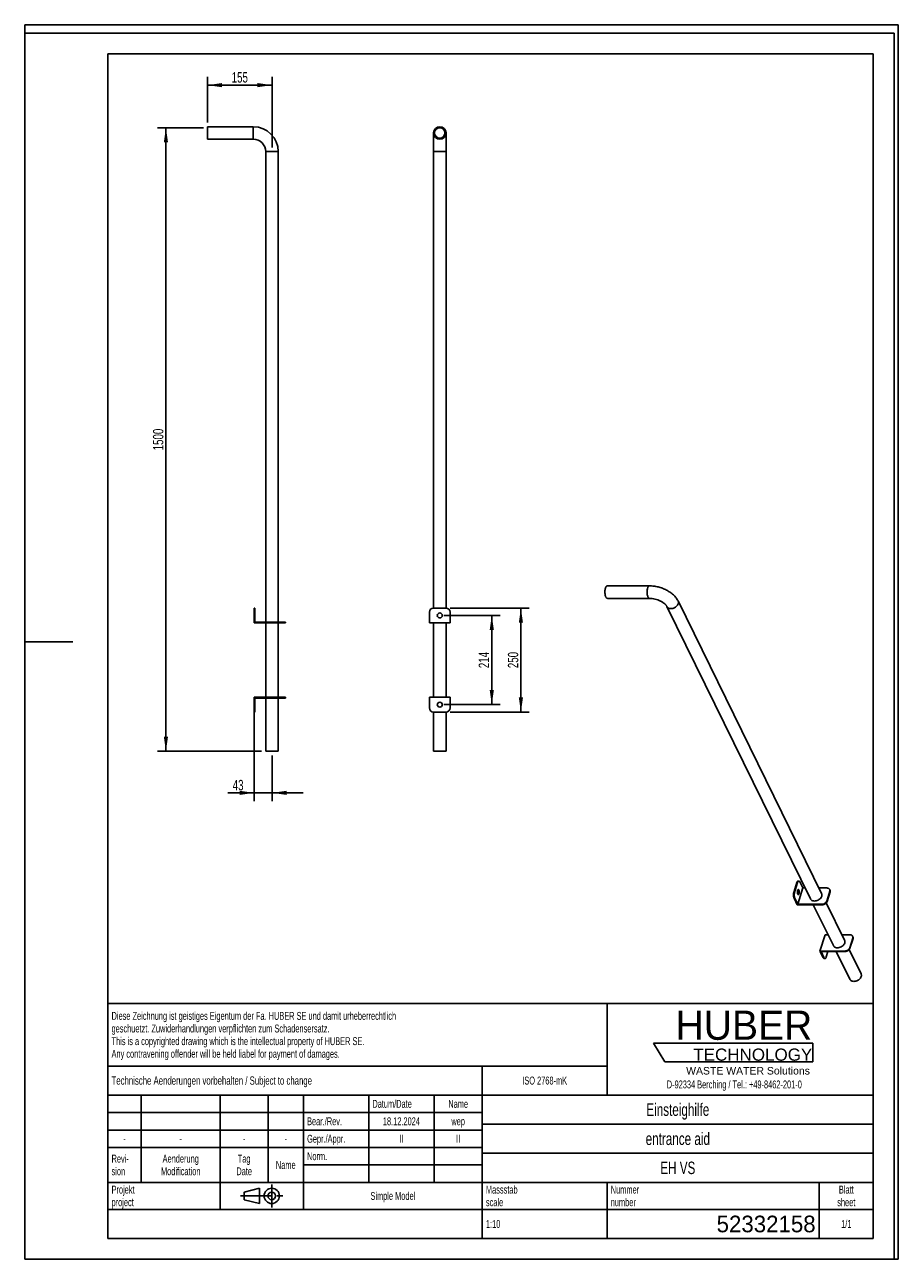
# Model space of a CAD drawing. Header units: millimetres. Extents: x 0 to 2100, y 0 to 2970.
import ezdxf

# ---------------------------------------------------------------- set-up
doc = ezdxf.new("R2010")
doc.units = ezdxf.units.MM
doc.header["$LTSCALE"] = 193.6
doc.linetypes.add('CENTER', pattern=[0.6, 0.375, -0.075, 0.075, -0.075])
doc.layers.get('0').update_dxf_attribs({"linetype": 'CONTINUOUS'})
for name, color, linetype in [('005_AXIS', 7, 'CONTINUOUS'), ('050_DIMENSIONING', 7, 'CONTINUOUS'), ('053_NOTES', 7, 'CONTINUOUS'), ('HUBER_Logo_BL0', 7, 'CONTINUOUS')]:
    doc.layers.add(name, color=color, linetype=linetype)
doc.styles.get("Standard").update_dxf_attribs({"font": 'txt', "width": 0.7})
doc.styles.add('TEXTSTYLE_2', font='txt')
doc.styles.add('TEXTSTYLE_3', font='arial.ttf')
doc.styles.add('TEXTSTYLE_4', font='txt')
doc.dimstyles.new('DIMSTYLE_1', dxfattribs={"dimtxt": 25, "dimasz": 35, "dimexe": 2, "dimexo": 1, "dimtad": 1, "dimtxsty": 'Standard', "dimblk": '_FILLED', "dimblk1": '_FILLED', "dimblk2": '_FILLED', "dimcen": 0.09, "dimazin": 2, "dimtp": 1.2, "dimtm": 1.2, "dimtfac": 1, "dimtofl": 0, "dimtmove": 0, "dimatfit": 3, "dimldrblk": '_FILLED', "dimfxl": 1, "dimtolj": 1, "dimarcsym": 0})
doc.dimstyles.new('DIMSTYLE_2', dxfattribs={"dimtxt": 25, "dimasz": 35, "dimexe": 2, "dimexo": 1, "dimtad": 1, "dimtxsty": 'Standard', "dimblk": '_FILLED', "dimblk1": '_FILLED', "dimblk2": '_FILLED', "dimcen": 0.09, "dimazin": 2, "dimtp": 0.5, "dimtm": 0.5, "dimtfac": 1, "dimtofl": 0, "dimtmove": 0, "dimatfit": 3, "dimldrblk": '_FILLED', "dimfxl": 1, "dimtolj": 1, "dimarcsym": 0})
doc.dimstyles.new('DIMSTYLE_3', dxfattribs={"dimtxt": 25, "dimasz": 35, "dimexe": 2, "dimexo": 1, "dimtad": 1, "dimdec": 0, "dimtxsty": 'Standard', "dimblk": '_FILLED', "dimblk1": '_FILLED', "dimblk2": '_FILLED', "dimcen": 0.09, "dimazin": 2, "dimtp": 0.5, "dimtm": 0.5, "dimtfac": 1, "dimtdec": 0, "dimtofl": 0, "dimtmove": 0, "dimatfit": 3, "dimldrblk": '_FILLED', "dimfxl": 1, "dimtolj": 1, "dimarcsym": 0})
doc.dimstyles.new('DIMSTYLE_4', dxfattribs={"dimtxt": 25, "dimasz": 35, "dimexe": 2, "dimexo": 1, "dimtad": 1, "dimtxsty": 'Standard', "dimblk": '_FILLED', "dimblk1": '_FILLED', "dimblk2": '_FILLED', "dimcen": 0.09, "dimazin": 2, "dimtp": 0.3, "dimtm": 0.3, "dimtfac": 1, "dimtofl": 0, "dimtmove": 0, "dimatfit": 3, "dimldrblk": '_FILLED', "dimfxl": 1, "dimtolj": 1, "dimarcsym": 0})

# ---------------------------------------------------------------- blocks, each defined once
blk = doc.blocks.new('HUBER_LOGO_BL0', base_point=(1705.8, 504.8))
at = {"layer": 'HUBER_Logo_BL0', "color": 5, "linetype": 'Continuous'}
for p, q in [((1894.2, 520.3), (1511.7, 520.3)), ((1511.7, 520.3), (1538.7, 475.3)), ((1894.2, 520.3), (1894.2, 475.3)), ((1538.7, 475.3), (1894.2, 475.3))]:
    blk.add_line(p, q, dxfattribs=at)
at = {"layer": 'HUBER_Logo_BL0', "color": 2, "linetype": 'Continuous', "attachment_point": 3, "line_spacing_factor": 0.78}
for s, insert, char_height, width, style in [('HUBER\\P\\fArial;\\H29.25;TECHNOLOGY ', (1893.2, 598.3), 70.2, 387.672, 'TEXTSTYLE_2'), ('WASTE WATER Solutions', (1887.6, 462.6), 18, 297.033, 'TEXTSTYLE_3')]:
    blk.add_mtext(s, dxfattribs=dict(at, insert=insert, char_height=char_height, width=width, style=style))
at = {"layer": 'HUBER_Logo_BL0', "color": 2, "linetype": 'Continuous', "insert": (1705.8, 430.2), "char_height": 19, "width": 810.893, "attachment_point": 2, "line_spacing_factor": 0.96}
blk.add_mtext('D-92334 Berching / Tel.: +49-8462-201-0', dxfattribs=at)
blk = doc.blocks.new('_FILLED')
at = {"color": 0, "linetype": 'ByBlock'}
blk.add_solid([(0, 0), (-1, 0.143), (-1, -0.143)], dxfattribs=at)
blk = doc.blocks.new('*D1')
at = {"layer": '050_DIMENSIONING', "color": 2, "linetype": 'Continuous', "transparency": 16777216}
for p, q in [((429.5, 2722.1), (319.5, 2722.1)), ((339.5, 2722.1), (339.5, 1972.1)), ((339.5, 1222.1), (339.5, 1972.1)), ((569.5, 1222.1), (319.5, 1222.1))]:
    blk.add_line(p, q, dxfattribs=at)
at = {"layer": '050_DIMENSIONING', "color": 2, "linetype": 'Continuous', "transparency": 16777216, "xscale": 35, "yscale": 35, "zscale": 35}
for p, rotation in [((339.5, 2722.1), 90), ((339.5, 1222.1), 270)]:
    blk.add_blockref('_FILLED', p, dxfattribs=dict(at, rotation=rotation))
at = {"layer": '050_DIMENSIONING', "color": 2, "linetype": 'Continuous', "transparency": 16777216, "insert": (308.3, 1972.1), "char_height": 25, "width": 107.143, "attachment_point": 2, "rotation": 90, "line_spacing_factor": 0.9}
blk.add_mtext('1500', dxfattribs=at)
blk = doc.blocks.new('*D2')
at = {"layer": '050_DIMENSIONING', "color": 2, "linetype": 'Continuous', "transparency": 16777216}
for p, q in [((439.5, 2734.6), (439.5, 2844.6)), ((439.5, 2824.6), (517, 2824.6)), ((594.5, 2824.6), (517, 2824.6)), ((594.5, 2674.6), (594.5, 2844.6))]:
    blk.add_line(p, q, dxfattribs=at)
at = {"layer": '050_DIMENSIONING', "color": 2, "linetype": 'Continuous', "transparency": 16777216, "xscale": 35, "yscale": 35, "zscale": 35, "rotation": 180}
blk.add_blockref('_FILLED', (439.5, 2824.6), dxfattribs=at)
at = {"layer": '050_DIMENSIONING', "color": 2, "linetype": 'Continuous', "transparency": 16777216, "xscale": 35, "yscale": 35, "zscale": 35}
blk.add_blockref('_FILLED', (594.5, 2824.6), dxfattribs=at)
at = {"layer": '050_DIMENSIONING', "color": 2, "linetype": 'Continuous', "transparency": 16777216, "insert": (517, 2855.8), "char_height": 25, "width": 75, "attachment_point": 2, "line_spacing_factor": 0.9}
blk.add_mtext('155', dxfattribs=at)
blk = doc.blocks.new('*D3')
at = {"layer": '050_DIMENSIONING', "color": 2, "linetype": 'Continuous', "transparency": 16777216}
for p, q in [((1007.8, 1548.8), (1142.8, 1548.8)), ((1122.8, 1548.8), (1122.8, 1441.6)), ((1122.8, 1334.3), (1122.8, 1441.6)), ((1007.8, 1334.3), (1142.8, 1334.3))]:
    blk.add_line(p, q, dxfattribs=at)
at = {"layer": '050_DIMENSIONING', "color": 2, "linetype": 'Continuous', "transparency": 16777216, "xscale": 35, "yscale": 35, "zscale": 35}
for p, rotation in [((1122.8, 1548.8), 90), ((1122.8, 1334.3), 270)]:
    blk.add_blockref('_FILLED', p, dxfattribs=dict(at, rotation=rotation))
at = {"layer": '050_DIMENSIONING', "color": 2, "linetype": 'Continuous', "transparency": 16777216, "insert": (1091.5, 1441.6), "char_height": 25, "width": 80.357, "attachment_point": 2, "rotation": 90, "line_spacing_factor": 0.9}
blk.add_mtext('214', dxfattribs=at)
blk = doc.blocks.new('*D4')
at = {"layer": '050_DIMENSIONING', "color": 2, "linetype": 'Continuous', "transparency": 16777216}
for p, q in [((551.5, 1316.6), (551.5, 1102.1)), ((594.5, 1212.1), (594.5, 1102.1)), ((551.5, 1122.1), (488.5, 1122.1)), ((488.5, 1122.1), (573, 1122.1)), ((669.5, 1122.1), (573, 1122.1)), ((594.5, 1122.1), (669.5, 1122.1))]:
    blk.add_line(p, q, dxfattribs=at)
at = {"layer": '050_DIMENSIONING', "color": 2, "linetype": 'Continuous', "transparency": 16777216, "xscale": 35, "yscale": 35, "zscale": 35}
blk.add_blockref('_FILLED', (551.5, 1122.1), dxfattribs=at)
at = {"layer": '050_DIMENSIONING', "color": 2, "linetype": 'Continuous', "transparency": 16777216, "xscale": 35, "yscale": 35, "zscale": 35, "rotation": 180}
blk.add_blockref('_FILLED', (594.5, 1122.1), dxfattribs=at)
at = {"layer": '050_DIMENSIONING', "color": 2, "linetype": 'Continuous', "transparency": 16777216, "insert": (526, 1153.3), "char_height": 25, "width": 56.25, "attachment_point": 3, "line_spacing_factor": 0.9}
blk.add_mtext('43', dxfattribs=at)
blk = doc.blocks.new('*D5')
at = {"layer": '050_DIMENSIONING', "color": 2, "linetype": 'Continuous', "transparency": 16777216}
for p, q in [((1022.8, 1566.6), (1212.8, 1566.6)), ((1192.8, 1566.6), (1192.8, 1441.6)), ((1192.8, 1316.6), (1192.8, 1441.6)), ((1022.8, 1316.6), (1212.8, 1316.6))]:
    blk.add_line(p, q, dxfattribs=at)
at = {"layer": '050_DIMENSIONING', "color": 2, "linetype": 'Continuous', "transparency": 16777216, "xscale": 35, "yscale": 35, "zscale": 35}
for p, rotation in [((1192.8, 1566.6), 90), ((1192.8, 1316.6), 270)]:
    blk.add_blockref('_FILLED', p, dxfattribs=dict(at, rotation=rotation))
at = {"layer": '050_DIMENSIONING', "color": 2, "linetype": 'Continuous', "transparency": 16777216, "insert": (1161.5, 1441.6), "char_height": 25, "width": 85.714, "attachment_point": 2, "rotation": 90, "line_spacing_factor": 0.9}
blk.add_mtext('250', dxfattribs=at)
blk = doc.blocks.new('PROJEKTIONSMETHODE_1_BL1', base_point=(570, 152.5))
at = {"color": 2, "linetype": 'CENTER'}
for p, q in [((593.8, 180), (593.8, 125)), ((518.7, 152.5), (621.3, 152.5))]:
    blk.add_line(p, q, dxfattribs=at)
at = {"color": 2, "linetype": 'Continuous'}
for p, q in [((527.8, 161.7), (564.5, 170.8)), ((527.8, 143.3), (527.8, 161.7)), ((564.5, 134.2), (564.5, 170.8)), ((527.8, 143.3), (564.5, 134.2))]:
    blk.add_line(p, q, dxfattribs=at)
for radius in [18.3, 9.17]:
    blk.add_circle((593.8, 152.5), radius, dxfattribs=at)
blk = doc.blocks.new('*T8')
at = {"color": 3, "linetype": 'Continuous'}
for p, q in [((0, 0), (1840, 0)), ((0, 0), (0, -565)), ((1200, 0), (1200, -220)), ((1840, 0), (1840, -565)), ((0, -150), (1200, -150)), ((900, -150), (900, -565)), ((0, -220), (1840, -220)), ((80, -220), (80, -430)), ((270, -220), (270, -495)), ((385, -220), (385, -430)), ((470, -220), (470, -495)), ((627, -220), (627, -430)), ((784, -220), (784, -430)), ((0, -262), (900, -262)), ((900, -290), (1840, -290)), ((0, -304), (900, -304)), ((0, -346), (900, -346)), ((900, -360), (1840, -360)), ((470, -388), (900, -388)), ((0, -430), (1840, -430)), ((1200, -430), (1200, -565)), ((1710, -430), (1710, -565)), ((0, -495), (1840, -495)), ((0, -565), (1840, -565))]:
    blk.add_line(p, q, dxfattribs=at)
at = {"layer": '053_NOTES', "color": 2, "linetype": 'Continuous', "line_spacing_factor": 0.96}
for s, insert, char_height, width, attachment_point in [('Diese Zeichnung ist geistiges Eigentum der Fa. HUBER SE und damit urheberrechtlich \\Pgeschuetzt. Zuwiderhandlungen verpflichten zum Schadensersatz.\\PThis is a copyrighted drawing which is the intellectual property of HUBER SE.\\PAny contravening offender will be held liabel for payment of damages.', (8.75, -19.9), 19, 2214.8571, 1), ('Technische Aenderungen vorbehalten / Subject to change', (8.75, -175), 20, 1524.7619, 1), ('ISO 2768-mK', (1050, -175.5), 19, 332.9524, 2), ('Datum/Date', (635.75, -231.5), 19, 292.2381, 1), ('Name', (842, -231.5), 19, 126.6667, 2), ('Einsteighilfe', (1370, -240), 30, 504.2857, 2), ('Bear./Rev.', (478.75, -273.5), 19, 272.3333, 1), ('18.12.2024', (705.5, -273.5), 19, 273.2381, 2), ('wep', (842, -273.5), 19, 99.5238, 2), ('-', (40, -315.5), 19, 34.381, 2), ('-', (175, -315.5), 19, 34.381, 2), ('-', (327.5, -315.5), 19, 34.381, 2), ('-', (427.5, -315.5), 19, 34.381, 2), ('Gepr./Appr.', (478.75, -315.5), 19, 299.4762, 1), ('II', (705.5, -315.5), 19, 56.0952, 2), ('II', (842, -315.5), 19, 56.0952, 2), ('entrance aid', (1370, -310), 30, 501.4286, 2), ('Revi-\\Psion', (8.75, -363.3), 19, 138.4286, 1), ('Aenderung\\PModification', (175, -363.3), 19, 303.0952, 2), ('Tag\\PDate', (327.5, -363.3), 19, 117.619, 2), ('Name', (427.5, -378.5), 19, 126.6667, 2), ('Norm. ', (478.75, -357.5), 19, 175.5238, 1), ('EH VS', (1370, -380), 30, 245.7143, 2), ('Projekt\\Pproject', (8.75, -437.8), 19, 183.6667, 1), ('Massstab\\Pscale', (908.75, -437.8), 19, 224.381, 1), ('Nummer\\Pnumber', (1208.75, -437.8), 19, 186.381, 1), ('Blatt\\Psheet', (1775, -437.8), 19, 137.5238, 2), ('Simple Model', (685, -453), 19, 328.4286, 2), ('1:10', (908.75, -520.5), 19, 94.0952, 1), ('1/1', (1775, -520.5), 19, 79.619, 2)]:
    blk.add_mtext(s, dxfattribs=dict(at, insert=insert, char_height=char_height, width=width, attachment_point=attachment_point))
at = {"layer": '053_NOTES', "color": 2, "linetype": 'Continuous', "insert": (1701.25, -510), "char_height": 40, "width": 546.6667, "attachment_point": 3, "line_spacing_factor": 0.96, "style": 'TEXTSTYLE_4'}
blk.add_mtext('52332158', dxfattribs=at)

msp = doc.modelspace()

# ---------------------------------------------------------------- linework, layer by layer
at = {"color": 7, "linetype": 'Continuous'}
for p, q in [((0, 2970), (2100, 2970)), ((0, 0), (0, 2970)), ((0, 2970), (2100, 2970)), ((0, 0), (0, 2970)), ((2100, 0), (2100, 2970)), ((2100, 0), (2100, 2970)), ((439.549, 2722.055), (439.549, 2724.555)), ((549.549, 2724.555), (439.549, 2724.555)), ((439.549, 2697.055), (439.549, 2722.055)), ((982.759, 2664.555), (982.759, 2709.555)), ((1012.759, 2664.555), (1012.759, 2709.555)), ((439.549, 2694.555), (439.549, 2697.055)), ((549.549, 2694.555), (439.549, 2694.555)), ((579.549, 1533.055), (579.549, 2664.555)), ((609.549, 1533.055), (609.549, 2664.555)), ((982.759, 1566.555), (982.759, 2664.555)), ((1012.759, 1566.555), (1012.759, 2664.555)), ((1501.892, 1620.017), (1400.576, 1620.017)), ((1501.892, 1590.017), (1400.576, 1590.017)), ((1915.688, 880.301), (1570.533, 1583.653)), ((551.549, 1556.555), (551.549, 1566.555)), ((553.549, 1566.555), (551.549, 1566.555)), ((551.549, 1556.555), (551.549, 1531.055)), ((553.549, 1566.555), (553.549, 1556.555)), ((553.549, 1533.055), (553.549, 1556.555)), ((972.759, 1556.555), (972.759, 1531.055)), ((982.759, 1566.555), (1012.759, 1566.555)), ((1022.759, 1556.555), (1022.759, 1531.055)), ((1888.756, 867.085), (1543.601, 1570.436)), ((551.549, 1531.055), (616.549, 1531.055)), ((616.549, 1533.055), (553.549, 1533.055)), ((579.549, 1352.055), (579.549, 1531.055)), ((609.549, 1352.055), (609.549, 1531.055)), ((616.549, 1533.055), (626.549, 1533.055)), ((626.549, 1531.055), (616.549, 1531.055)), ((626.549, 1531.055), (626.549, 1533.055)), ((972.759, 1531.055), (1022.759, 1531.055)), ((982.759, 1352.055), (982.759, 1531.055)), ((1012.759, 1352.055), (1012.759, 1531.055)), ((616.549, 1352.055), (551.549, 1352.055)), ((551.549, 1352.055), (551.549, 1326.555)), ((553.549, 1350.055), (616.549, 1350.055)), ((553.549, 1326.555), (553.549, 1350.055)), ((579.549, 1222.055), (579.549, 1350.055)), ((609.549, 1222.055), (609.549, 1350.055)), ((616.549, 1352.055), (626.549, 1352.055)), ((626.549, 1350.055), (616.549, 1350.055)), ((626.549, 1350.055), (626.549, 1352.055)), ((972.759, 1352.055), (1022.759, 1352.055)), ((972.759, 1352.055), (972.759, 1326.555)), ((1022.759, 1352.055), (1022.759, 1326.555)), ((551.549, 1316.555), (551.549, 1326.555)), ((551.549, 1316.555), (553.549, 1316.555)), ((553.549, 1326.555), (553.549, 1316.555)), ((982.759, 1222.055), (982.759, 1316.555)), ((982.759, 1316.555), (1012.759, 1316.555)), ((1012.759, 1222.055), (1012.759, 1316.555)), ((579.549, 1222.055), (582.049, 1222.055)), ((582.049, 1222.055), (607.049, 1222.055)), ((607.049, 1222.055), (609.549, 1222.055)), ((982.759, 1222.055), (985.259, 1222.055)), ((985.259, 1222.055), (997.759, 1222.055)), ((997.759, 1222.055), (1010.259, 1222.055)), ((1010.259, 1222.055), (1012.759, 1222.055)), ((1856.028, 906.267), (1848.766, 882.767)), ((1857.871, 906.267), (1850.609, 882.767)), ((1870.51, 893.276), (1858.407, 854.11)), ((1859.079, 910.051), (1860.921, 910.051)), ((1870.51, 893.276), (1863.342, 907.884)), ((1875.903, 893.276), (1870.51, 893.276)), ((1928.537, 893.276), (1909.321, 893.276)), ((1849.396, 868.718), (1857.175, 852.867)), ((1858.407, 854.11), (1851.238, 868.718)), ((1935.327, 885.443), (1928.065, 861.943)), ((1935.937, 884.2), (1928.675, 860.7)), ((1935.094, 889.848), (1935.704, 888.605)), ((1857.175, 852.867), (1917.044, 852.867)), ((1916.434, 854.11), (1858.407, 854.11)), ((1943.969, 754.573), (1895.733, 852.867)), ((1970.901, 767.79), (1926.877, 857.5)), ((1923.881, 780.765), (1911.777, 741.598)), ((1931.116, 780.765), (1923.881, 780.765)), ((1983.75, 780.765), (1964.533, 780.765)), ((1990.539, 772.931), (1983.277, 749.432)), ((1990.306, 777.337), (1990.916, 776.094)), ((2010.556, 686.98), (1982.09, 744.988)), ((1991.15, 771.688), (1983.888, 748.188)), ((1911.777, 741.598), (1919.556, 725.747)), ((1971.646, 741.598), (1911.777, 741.598)), ((1914.229, 740.355), (1972.256, 740.355)), ((1921.398, 725.747), (1914.229, 740.355)), ((1921.976, 723.581), (1923.819, 723.581)), ((1930.883, 740.355), (1926.869, 727.364)), ((1983.624, 673.764), (1950.946, 740.355)), ((0, 0), (2100, 0)), ((0, 0), (2100, 0))]:
    msp.add_line(p, q, dxfattribs=at)
at = {"color": 3, "linetype": 'Continuous'}
for p, q in [((0, 2950), (0, 1485)), ((2090, 2950), (0, 2950)), ((2090, 2950), (2090, 0)), ((0, 1485), (0, 0)), ((0, 1485), (116, 1485)), ((2090, 0), (0, 0))]:
    msp.add_line(p, q, dxfattribs=at)
at = {"color": 5, "linetype": 'Continuous'}
for p, q in [((200, 2900), (2040, 2900)), ((200, 2900), (200, 50)), ((2040, 2900), (2040, 50)), ((200, 50), (2040, 50))]:
    msp.add_line(p, q, dxfattribs=at)
at = {"color": 9, "linetype": 'Continuous'}
for p, q in [((549.549, 2722.055), (549.549, 2724.555)), ((549.549, 2697.055), (549.549, 2722.055)), ((549.549, 2694.555), (549.549, 2697.055)), ((579.549, 2664.555), (582.049, 2664.555)), ((582.049, 2664.555), (607.049, 2664.555)), ((607.049, 2664.555), (609.549, 2664.555)), ((982.759, 2664.555), (997.759, 2664.555)), ((997.759, 2664.555), (1012.759, 2664.555)), ((553.549, 1556.555), (551.549, 1556.555)), ((616.549, 1531.055), (616.549, 1533.055)), ((616.549, 1350.055), (616.549, 1352.055)), ((551.549, 1326.555), (553.549, 1326.555)), ((1856.028, 906.267), (1857.871, 906.267)), ((1850.609, 882.767), (1848.766, 882.767)), ((1851.238, 868.718), (1849.396, 868.718)), ((1928.675, 860.7), (1928.065, 861.943)), ((1935.327, 885.443), (1935.937, 884.2)), ((1917.044, 852.867), (1916.434, 854.11)), ((1990.539, 772.931), (1991.15, 771.688)), ((1983.888, 748.188), (1983.277, 749.432)), ((1919.556, 725.747), (1921.398, 725.747)), ((1972.256, 740.355), (1971.646, 741.598))]:
    msp.add_line(p, q, dxfattribs=at)
at = {"color": 7, "linetype": 'Continuous'}
for centre, radius, start, end in [((549.549, 2664.555), 60, 0, 90), ((997.759, 2709.555), 15, 90, 270), ((997.759, 2709.555), 12.5, 90, 270), ((997.759, 2709.555), 15, 270, 90), ((997.759, 2709.555), 12.5, 270, 90), ((549.549, 2664.555), 30, 0, 90), ((982.759, 1556.555), 10, 90, 180), ((1012.759, 1556.555), 10, 0, 90), ((982.759, 1326.555), 10, 180, 270), ((1012.759, 1326.555), 10, 270, 360)]:
    msp.add_arc(centre, radius, start, end, dxfattribs=at)
for points, knots in [([(1400.576, 1590.017), (1400.299, 1590.017), (1399.715, 1590.128), (1398.897, 1590.598), (1398.128, 1591.344), (1397.414, 1592.347), (1396.762, 1593.591), (1395.956, 1595.632), (1395.212, 1598.619), (1394.74, 1602.533), (1394.695, 1606.637), (1395.078, 1610.616), (1395.635, 1613.161), (1396, 1614.341)], [0, 0, 0, 0, 0.03117403, 0.06546931, 0.10507893, 0.15111647, 0.2038879, 0.26315953, 0.39845977, 0.54968453, 0.70719411, 0.86060074, 1, 1, 1, 1]), ([(1396, 1614.341), (1396.252, 1615.156), (1396.799, 1616.619), (1397.743, 1618.233), (1398.599, 1619.166), (1399.235, 1619.65), (1399.896, 1619.948), (1400.355, 1620.017), (1400.576, 1620.017)], [0, 0, 0, 0, 0.33187264, 0.60559631, 0.72058994, 0.82245973, 0.91409162, 1, 1, 1, 1]), ([(1570.533, 1583.653), (1569.197, 1586.375), (1565.845, 1591.643), (1559.347, 1598.636), (1551.542, 1604.817), (1542.665, 1610.102), (1532.976, 1614.389), (1522.767, 1617.568), (1512.352, 1619.544), (1505.346, 1620.017), (1501.892, 1620.017)], [0, 0, 0, 0, 0.11200351, 0.22876965, 0.3510715, 0.4784358, 0.60931746, 0.74148348, 0.87246138, 1, 1, 1, 1]), ([(1543.601, 1570.436), (1543.377, 1570.894), (1542.803, 1571.888), (1541.19, 1574.11), (1538.257, 1577.103), (1533.698, 1580.555), (1528.122, 1583.749), (1521.843, 1586.439), (1515.186, 1588.461), (1508.496, 1589.711), (1504.045, 1590.017), (1501.892, 1590.017)], [0, 0, 0, 0, 0.03196294, 0.07182455, 0.17193986, 0.29341482, 0.42947297, 0.5739413, 0.72100941, 0.8649728, 1, 1, 1, 1]), ([(1856.028, 906.267), (1856.196, 906.81), (1856.561, 907.785), (1857.19, 908.862), (1857.761, 909.484), (1858.185, 909.806), (1858.626, 910.005), (1858.932, 910.051), (1859.079, 910.051)], [0, 0, 0, 0, 0.3318725, 0.6055962, 0.72058984, 0.82245968, 0.91409163, 1, 1, 1, 1]), ([(1860.921, 910.051), (1860.774, 910.051), (1860.468, 910.005), (1860.027, 909.806), (1859.603, 909.484), (1859.033, 908.862), (1858.403, 907.785), (1858.038, 906.81), (1857.871, 906.267)], [0, 0, 0, 0, 0.08590837, 0.17754032, 0.27941016, 0.3944038, 0.6681275, 1, 1, 1, 1]), ([(1863.342, 907.884), (1863.184, 908.206), (1862.856, 908.782), (1862.265, 909.486), (1861.62, 909.939), (1861.143, 910.051), (1860.921, 910.051)], [0, 0, 0, 0, 0.31594782, 0.58208452, 0.80455751, 1, 1, 1, 1]), ([(1935.094, 889.848), (1934.835, 890.376), (1934.111, 891.373), (1932.561, 892.47), (1930.649, 893.138), (1929.257, 893.276), (1928.537, 893.276)], [0, 0, 0, 0, 0.2268552, 0.46504585, 0.72205399, 1, 1, 1, 1]), ([(1849.396, 868.718), (1849.18, 869.157), (1848.798, 870.135), (1848.213, 872.357), (1847.853, 875.454), (1847.965, 879.187), (1848.418, 881.64), (1848.766, 882.767)], [0, 0, 0, 0, 0.10266726, 0.21930302, 0.480863, 0.75269979, 1, 1, 1, 1]), ([(1850.609, 882.767), (1850.26, 881.64), (1849.807, 879.187), (1849.695, 875.454), (1850.055, 872.357), (1850.64, 870.135), (1851.023, 869.157), (1851.238, 868.718)], [0, 0, 0, 0, 0.24730021, 0.519137, 0.78069698, 0.89733274, 1, 1, 1, 1]), ([(1888.756, 867.085), (1889.009, 866.569), (1889.64, 865.579), (1891.354, 863.861), (1894.292, 862.35), (1898.447, 861.749), (1902.927, 862.302), (1906.592, 863.672), (1909.32, 865.26), (1911.781, 867.105), (1914.296, 869.795), (1915.634, 872.386), (1916.038, 873.693)], [0, 0, 0, 0, 0.05078548, 0.10270958, 0.21303444, 0.33541573, 0.46863429, 0.6079115, 0.6779332, 0.74701578, 0.87911494, 1, 1, 1, 1]), ([(1916.038, 873.693), (1916.381, 874.804), (1916.638, 876.546), (1916.304, 878.785), (1915.926, 879.817), (1915.688, 880.301)], [0, 0, 0, 0, 0.51611132, 0.76043425, 1, 1, 1, 1]), ([(1916.434, 854.11), (1917.686, 854.11), (1920.248, 854.549), (1923.717, 856.23), (1926.51, 858.722), (1927.729, 860.857), (1928.065, 861.943)], [0, 0, 0, 0, 0.2531891, 0.51615827, 0.77010886, 1, 1, 1, 1]), ([(1935.327, 885.443), (1935.556, 886.183), (1935.784, 887.699), (1935.412, 889.199), (1935.094, 889.848)], [0, 0, 0, 0, 0.51739377, 1, 1, 1, 1]), ([(1935.704, 888.605), (1936.022, 887.956), (1936.394, 886.456), (1936.166, 884.94), (1935.937, 884.2)], [0, 0, 0, 0, 0.48260623, 1, 1, 1, 1]), ([(1928.675, 860.7), (1928.339, 859.614), (1927.12, 857.478), (1924.327, 854.987), (1920.858, 853.306), (1918.296, 852.867), (1917.044, 852.867)], [0, 0, 0, 0, 0.22989114, 0.48384173, 0.7468109, 1, 1, 1, 1]), ([(1990.306, 777.337), (1990.047, 777.865), (1989.323, 778.861), (1987.774, 779.959), (1985.862, 780.627), (1984.47, 780.765), (1983.75, 780.765)], [0, 0, 0, 0, 0.2268552, 0.46504585, 0.72205399, 1, 1, 1, 1]), ([(1990.539, 772.931), (1990.768, 773.672), (1990.997, 775.188), (1990.625, 776.688), (1990.306, 777.337)], [0, 0, 0, 0, 0.51739377, 1, 1, 1, 1]), ([(1990.916, 776.094), (1991.235, 775.445), (1991.607, 773.944), (1991.378, 772.429), (1991.15, 771.688)], [0, 0, 0, 0, 0.48260623, 1, 1, 1, 1]), ([(1943.969, 754.573), (1944.222, 754.057), (1944.853, 753.068), (1946.567, 751.35), (1949.505, 749.838), (1953.66, 749.238), (1958.14, 749.791), (1961.805, 751.161), (1964.533, 752.749), (1966.993, 754.593), (1969.508, 757.283), (1970.847, 759.875), (1971.25, 761.182)], [0, 0, 0, 0, 0.05078548, 0.10270958, 0.21303444, 0.33541573, 0.46863429, 0.6079115, 0.6779332, 0.74701578, 0.87911494, 1, 1, 1, 1]), ([(1971.25, 761.182), (1971.594, 762.292), (1971.851, 764.034), (1971.517, 766.273), (1971.138, 767.305), (1970.901, 767.79)], [0, 0, 0, 0, 0.51611132, 0.76043425, 1, 1, 1, 1]), ([(1971.646, 741.598), (1972.898, 741.598), (1975.461, 742.037), (1978.93, 743.719), (1981.723, 746.21), (1982.942, 748.345), (1983.277, 749.432)], [0, 0, 0, 0, 0.2531891, 0.51615827, 0.77010886, 1, 1, 1, 1]), ([(1983.888, 748.188), (1983.552, 747.102), (1982.333, 744.967), (1979.54, 742.476), (1976.071, 740.794), (1973.509, 740.355), (1972.256, 740.355)], [0, 0, 0, 0, 0.22989114, 0.48384173, 0.7468109, 1, 1, 1, 1]), ([(1921.976, 723.581), (1921.755, 723.581), (1921.277, 723.692), (1920.632, 724.145), (1920.041, 724.849), (1919.714, 725.426), (1919.556, 725.747)], [0, 0, 0, 0, 0.19544249, 0.41791548, 0.68405218, 1, 1, 1, 1]), ([(1921.398, 725.747), (1921.556, 725.426), (1921.884, 724.849), (1922.475, 724.145), (1923.119, 723.692), (1923.597, 723.581), (1923.819, 723.581)], [0, 0, 0, 0, 0.31594782, 0.58208452, 0.80455751, 1, 1, 1, 1]), ([(1923.819, 723.581), (1923.966, 723.581), (1924.272, 723.626), (1924.712, 723.826), (1925.136, 724.148), (1925.707, 724.77), (1926.336, 725.846), (1926.701, 726.821), (1926.869, 727.364)], [0, 0, 0, 0, 0.08590837, 0.17754032, 0.27941016, 0.3944038, 0.6681275, 1, 1, 1, 1]), ([(2010.906, 680.372), (2011.249, 681.483), (2011.506, 683.225), (2011.172, 685.464), (2010.794, 686.496), (2010.556, 686.98)], [0, 0, 0, 0, 0.51611132, 0.76043425, 1, 1, 1, 1]), ([(1983.624, 673.764), (1983.877, 673.248), (1984.508, 672.259), (1986.222, 670.541), (1989.16, 669.029), (1993.315, 668.429), (1997.795, 668.982), (2001.46, 670.352), (2004.188, 671.94), (2006.649, 673.784), (2009.164, 676.474), (2010.502, 679.065), (2010.906, 680.372)], [0, 0, 0, 0, 0.05078548, 0.10270958, 0.21303444, 0.33541573, 0.46863429, 0.6079115, 0.6779332, 0.74701578, 0.87911494, 1, 1, 1, 1])]:
    msp.add_open_spline(points, degree=3, knots=knots, dxfattribs=at)
at = {"color": 9, "linetype": 'Continuous'}
for points, knots in [([(1501.892, 1590.017), (1501.616, 1590.017), (1501.032, 1590.128), (1500.214, 1590.598), (1499.445, 1591.344), (1498.731, 1592.347), (1498.079, 1593.591), (1497.273, 1595.633), (1496.529, 1598.619), (1496.057, 1602.533), (1496.011, 1606.637), (1496.395, 1610.616), (1496.952, 1613.161), (1497.317, 1614.341)], [0, 0, 0, 0, 0.03117404, 0.06546938, 0.10507907, 0.15111669, 0.20388817, 0.26315984, 0.39846011, 0.54968483, 0.70719432, 0.86060084, 1, 1, 1, 1]), ([(1497.317, 1614.341), (1497.569, 1615.156), (1498.116, 1616.619), (1499.06, 1618.233), (1499.916, 1619.166), (1500.552, 1619.65), (1501.213, 1619.948), (1501.672, 1620.017), (1501.892, 1620.017)], [0, 0, 0, 0, 0.33187288, 0.60559654, 0.72059009, 0.82245979, 0.9140916, 1, 1, 1, 1]), ([(1543.601, 1570.436), (1543.854, 1569.921), (1544.485, 1568.931), (1546.199, 1567.213), (1549.137, 1565.701), (1553.292, 1565.101), (1557.773, 1565.654), (1561.438, 1567.024), (1564.165, 1568.612), (1566.626, 1570.456), (1569.141, 1573.146), (1570.479, 1575.738), (1570.883, 1577.045)], [0, 0, 0, 0, 0.05078548, 0.10270959, 0.21303452, 0.33541585, 0.46863443, 0.60791162, 0.6779333, 0.74701586, 0.87911498, 1, 1, 1, 1]), ([(1570.883, 1577.045), (1571.226, 1578.155), (1571.483, 1579.897), (1571.149, 1582.136), (1570.771, 1583.168), (1570.533, 1583.653)], [0, 0, 0, 0, 0.51611133, 0.76043423, 1, 1, 1, 1])]:
    msp.add_open_spline(points, degree=3, knots=knots, dxfattribs=at)
at = {"layer": '005_AXIS', "color": 7, "linetype": 'Continuous'}
for centre, start, end in [((997.759, 1548.805), 0, 180), ((997.759, 1548.805), 180, 360), ((997.759, 1334.305), 0, 180), ((997.759, 1334.305), 180, 360)]:
    msp.add_arc(centre, 6, start, end, dxfattribs=at)
for points, knots in [([(1858.202, 878.783), (1857.99, 879.215), (1857.653, 880.215), (1857.369, 881.852), (1857.283, 883.639), (1857.404, 885.411), (1857.721, 887.008), (1858.145, 888.148), (1858.58, 888.838), (1858.912, 889.198), (1859.271, 889.428), (1859.532, 889.483), (1859.654, 889.483)], [0, 0, 0, 0, 0.12346913, 0.26911602, 0.42616284, 0.58211607, 0.72463846, 0.8434615, 0.89210827, 0.93346419, 0.96860669, 1, 1, 1, 1]), ([(1859.654, 877.483), (1859.521, 877.483), (1859.235, 877.55), (1858.848, 877.822), (1858.493, 878.244), (1858.296, 878.59), (1858.202, 878.783)], [0, 0, 0, 0, 0.1954426, 0.41791632, 0.68405312, 1, 1, 1, 1]), ([(1858.732, 888.999), (1858.781, 888.944), (1858.989, 888.693), (1859.153, 888.409), (1859.264, 888.183)], [0, 0, 0, 0, 0.22560394, 1, 1, 1, 1]), ([(1859.264, 888.183), (1859.438, 887.829), (1859.73, 887.021), (1860.117, 885.19), (1860.203, 883.202), (1860.006, 881.238), (1859.721, 879.913), (1859.32, 878.816), (1858.946, 878.204), (1858.735, 877.971)], [0, 0, 0, 0, 0.11174004, 0.24172119, 0.528786, 0.67030855, 0.79989434, 0.91109826, 1, 1, 1, 1]), ([(1859.654, 889.483), (1859.787, 889.483), (1860.074, 889.417), (1860.46, 889.144), (1860.815, 888.722), (1861.012, 888.376), (1861.106, 888.183)], [0, 0, 0, 0, 0.1954426, 0.41791632, 0.68405312, 1, 1, 1, 1]), ([(1861.106, 888.183), (1861.318, 887.752), (1861.655, 886.752), (1861.939, 885.115), (1862.025, 883.328), (1861.904, 881.555), (1861.588, 879.959), (1861.164, 878.819), (1860.729, 878.129), (1860.396, 877.768), (1860.037, 877.539), (1859.776, 877.483), (1859.654, 877.483)], [0, 0, 0, 0, 0.12346913, 0.26911602, 0.42616284, 0.58211607, 0.72463846, 0.8434615, 0.89210827, 0.93346419, 0.96860669, 1, 1, 1, 1])]:
    msp.add_open_spline(points, degree=3, knots=knots, dxfattribs=at)

# ---------------------------------------------------------------- block references
msp.add_blockref('*T8', (200, 615))
at = {"color": 2, "linetype": 'Continuous'}
msp.add_blockref('PROJEKTIONSMETHODE_1_BL1', (570, 152.5), dxfattribs=at)
at = {"layer": 'HUBER_Logo_BL0'}
msp.add_blockref('HUBER_LOGO_BL0', (1705.796, 504.774), dxfattribs=at)

# ---------------------------------------------------------------- dimensions: what is measured, and where the dimension line sits
at = {"layer": '050_DIMENSIONING', "color": 2, "linetype": 'Continuous'}
for base, p1, p2, dimstyle, picture, middle in [((594.549, 2824.555), (439.549, 2733.555), (594.549, 2673.555), 'DIMSTYLE_2', '*D2', (513.477, 2824.555)), ((594.549, 1122.055), (551.549, 1317.555), (594.549, 1213.055), 'DIMSTYLE_4', '*D4', (503.686, 1122.055))]:
    dim = msp.add_linear_dim(base=base, p1=p1, p2=p2, dimstyle=dimstyle, dxfattribs=at)
    dim.commit()
    dim.dimension.update_dxf_attribs({"geometry": picture, "text_midpoint": middle, "dimtype": 160})
for base, p1, p2, dimstyle, picture, middle in [((339.549, 1222.055), (430.549, 2722.055), (570.549, 1222.055), 'DIMSTYLE_1', '*D1', (339.549, 1968.483)), ((1122.758899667, 1334.304878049), (1006.758899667, 1548.804878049), (1006.758899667, 1334.304878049), 'DIMSTYLE_3', '*D3', (1122.758899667, 1437.983525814)), ((1192.759, 1316.555), (1021.759, 1566.555), (1021.759, 1316.555), 'DIMSTYLE_2', '*D5', (1192.759, 1437.983))]:
    dim = msp.add_linear_dim(base=base, p1=p1, p2=p2, angle=270, dimstyle=dimstyle, dxfattribs=at)
    dim.commit()
    dim.dimension.update_dxf_attribs({"geometry": picture, "text_midpoint": middle, "dimtype": 160})

doc.saveas('drawing.dxf')
